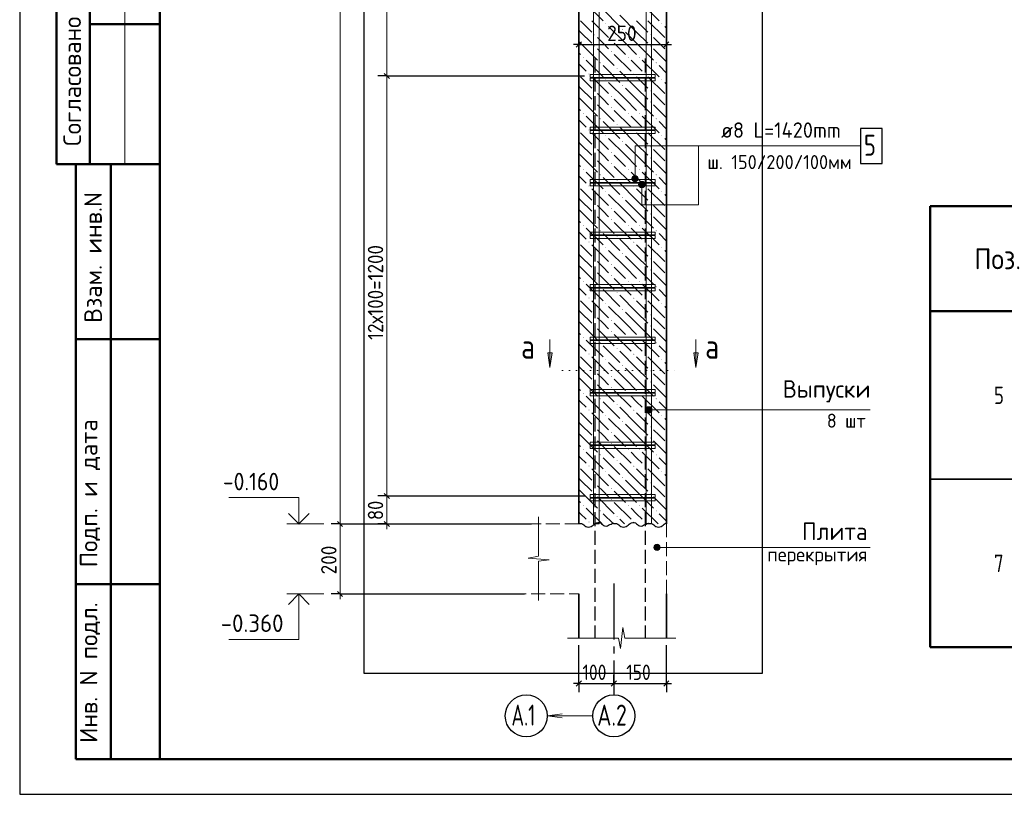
# Model space of a CAD drawing. Header units: millimetres. Extents: x 0 to 50400, y 0 to 35640.
# Tile 1 of 11: x 0 to 16872, y 0 to 13279. Entities that reach past the tile are written whole.
import ezdxf

# ---------------------------------------------------------------- set-up
doc = ezdxf.new("R2010")
doc.units = ezdxf.units.MM
for name, pattern in [('______2', [324, 240, -84]), ('______5', [1320, 960, -120, 120, -120]), ('______9', [120, 0, -120])]:
    doc.linetypes.add(name, pattern=pattern)
for name, color, linetype, lineweight in [('Standard', 7, 'Continuous', 25), ('ЖБ Перекрытие верхний уровень', 7, 'Continuous', 35), ('ЖБ Пилон', 7, 'Continuous', 35), ('ЖБ Стена верхний уровень', 7, 'Continuous', 35), ('Позиционная метка диаметр_ шаг', 7, 'Continuous', 13), ('Позиционная метка линия выноска', 7, 'Continuous', 13), ('Примечания', 7, 'Continuous', 13), ('Размерная линия_ общее', 7, 'Continuous', 13), ('Узлы символ', 7, 'Continuous', 25)]:
    doc.layers.add(name, color=color, linetype=linetype, lineweight=lineweight)
for name, color, linetype, true_color in [('Оси', 7, '______5', 0x656565), ('Стена фоновая арматура Х1', 7, '______2', 0xa0a0a0), ('Стена Хомут', 7, '______2', 0xa0a0a0)]:
    doc.layers.add(name, color=color, linetype=linetype, true_color=true_color)
doc.styles.add('ISOCPEUR', font='txt')

msp = doc.modelspace()

# ---------------------------------------------------------------- hatches: boundary and pattern name
at = {"layer": 'ЖБ Пилон', "linetype": 'Continuous', "lineweight": 18, "transparency": 33554687}
for points in [[(10036, 13211), (10044, 13219), (10051, 13211), (10044, 13203)], [(10996, 13211), (11004, 13219), (11011, 13211), (11004, 13203)], [(9844, 13019), (9852, 13027), (9859, 13019), (9852, 13011)], [(10324, 13115), (10332, 13123), (10339, 13115), (10332, 13107)], [(10804, 13019), (10812, 13027), (10819, 13019), (10812, 13011)], [(9844, 12827), (9852, 12835), (9859, 12827), (9852, 12819)], [(10132, 12923), (10140, 12931), (10147, 12923), (10140, 12915)], [(10804, 12827), (10812, 12835), (10819, 12827), (10812, 12819)], [(10132, 12731), (10140, 12739), (10147, 12731), (10140, 12723)], [(9652, 12635), (9660, 12643), (9667, 12635), (9660, 12627)], [(9940, 12539), (9948, 12547), (9955, 12539), (9948, 12531)], [(10420, 12635), (10428, 12643), (10435, 12635), (10428, 12627)], [(10612, 12635), (10620, 12643), (10627, 12635), (10620, 12627)], [(10900, 12539), (10908, 12547), (10915, 12539), (10908, 12531)], [(9748, 12347), (9756, 12355), (9763, 12347), (9756, 12339)], [(10228, 12443), (10236, 12451), (10243, 12443), (10236, 12435)], [(10516, 12347), (10524, 12355), (10531, 12347), (10524, 12339)], [(10708, 12347), (10716, 12355), (10723, 12347), (10716, 12339)], [(10036, 12251), (10044, 12259), (10051, 12251), (10044, 12243)], [(10324, 12155), (10332, 12163), (10339, 12155), (10332, 12147)], [(10996, 12251), (11004, 12259), (11011, 12251), (11004, 12243)], [(9844, 12059), (9852, 12067), (9859, 12059), (9852, 12051)], [(10804, 12059), (10812, 12067), (10819, 12059), (10812, 12051)], [(9844, 11867), (9852, 11875), (9859, 11867), (9852, 11859)], [(10132, 11963), (10140, 11971), (10147, 11963), (10140, 11955)], [(10804, 11867), (10812, 11875), (10819, 11867), (10812, 11859)], [(9652, 11675), (9660, 11683), (9667, 11675), (9660, 11667)], [(10132, 11771), (10140, 11779), (10147, 11771), (10140, 11763)], [(10420, 11675), (10428, 11683), (10435, 11675), (10428, 11667)], [(10612, 11675), (10620, 11683), (10627, 11675), (10620, 11667)], [(9940, 11579), (9948, 11587), (9955, 11579), (9948, 11571)], [(10228, 11483), (10236, 11491), (10243, 11483), (10236, 11475)], [(10900, 11579), (10908, 11587), (10915, 11579), (10908, 11571)], [(9748, 11387), (9756, 11395), (9763, 11387), (9756, 11379)], [(10516, 11387), (10524, 11395), (10531, 11387), (10524, 11379)], [(10708, 11387), (10716, 11395), (10723, 11387), (10716, 11379)], [(10036, 11291), (10044, 11299), (10051, 11291), (10044, 11283)], [(10324, 11195), (10332, 11203), (10339, 11195), (10332, 11187)], [(10996, 11291), (11004, 11299), (11011, 11291), (11004, 11283)], [(9844, 11099), (9852, 11107), (9859, 11099), (9852, 11091)], [(10132, 11003), (10140, 11011), (10147, 11003), (10140, 10995)], [(10804, 11099), (10812, 11107), (10819, 11099), (10812, 11091)], [(9844, 10907), (9852, 10915), (9859, 10907), (9852, 10899)], [(10132, 10811), (10140, 10819), (10147, 10811), (10140, 10803)], [(10804, 10907), (10812, 10915), (10819, 10907), (10812, 10899)], [(9652, 10715), (9660, 10723), (9667, 10715), (9660, 10707)], [(10420, 10715), (10428, 10723), (10435, 10715), (10428, 10707)], [(10612, 10715), (10620, 10723), (10627, 10715), (10620, 10707)], [(9940, 10619), (9948, 10627), (9955, 10619), (9948, 10611)], [(10228, 10523), (10236, 10531), (10243, 10523), (10236, 10515)], [(10900, 10619), (10908, 10627), (10915, 10619), (10908, 10611)], [(9748, 10427), (9756, 10435), (9763, 10427), (9756, 10419)], [(10036, 10331), (10044, 10339), (10051, 10331), (10044, 10323)], [(10516, 10427), (10524, 10435), (10531, 10427), (10524, 10419)], [(10708, 10427), (10716, 10435), (10723, 10427), (10716, 10419)], [(10996, 10331), (11004, 10339), (11011, 10331), (11004, 10323)], [(9844, 10139), (9852, 10147), (9859, 10139), (9852, 10131)], [(10324, 10235), (10332, 10243), (10339, 10235), (10332, 10227)], [(10804, 10139), (10812, 10147), (10819, 10139), (10812, 10131)], [(9844, 9947), (9852, 9955), (9859, 9947), (9852, 9939)], [(10132, 10043), (10140, 10051), (10147, 10043), (10140, 10035)], [(10804, 9947), (10812, 9955), (10819, 9947), (10812, 9939)], [(10132, 9851), (10140, 9859), (10147, 9851), (10140, 9843)], [(9652, 9755), (9660, 9763), (9667, 9755), (9660, 9747)], [(9940, 9659), (9948, 9667), (9955, 9659), (9948, 9651)], [(10420, 9755), (10428, 9763), (10435, 9755), (10428, 9747)], [(10612, 9755), (10620, 9763), (10627, 9755), (10620, 9747)], [(10900, 9659), (10908, 9667), (10915, 9659), (10908, 9651)], [(9748, 9467), (9756, 9475), (9763, 9467), (9756, 9459)], [(10228, 9563), (10236, 9571), (10243, 9563), (10236, 9555)], [(10516, 9467), (10524, 9475), (10531, 9467), (10524, 9459)], [(10708, 9467), (10716, 9475), (10723, 9467), (10716, 9459)], [(10036, 9371), (10044, 9379), (10051, 9371), (10044, 9363)], [(10324, 9275), (10332, 9283), (10339, 9275), (10332, 9267)], [(10996, 9371), (11004, 9379), (11011, 9371), (11004, 9363)], [(9844, 9179), (9852, 9187), (9859, 9179), (9852, 9171)], [(10804, 9179), (10812, 9187), (10819, 9179), (10812, 9171)], [(9844, 8987), (9852, 8995), (9859, 8987), (9852, 8979)], [(10132, 9083), (10140, 9091), (10147, 9083), (10140, 9075)], [(10804, 8987), (10812, 8995), (10819, 8987), (10812, 8979)], [(9652, 8795), (9660, 8803), (9667, 8795), (9660, 8787)], [(10132, 8891), (10140, 8899), (10147, 8891), (10140, 8883)], [(10420, 8795), (10428, 8803), (10435, 8795), (10428, 8787)], [(10612, 8795), (10620, 8803), (10627, 8795), (10620, 8787)], [(9940, 8699), (9948, 8707), (9955, 8699), (9948, 8691)], [(10228, 8603), (10236, 8611), (10243, 8603), (10236, 8595)], [(10900, 8699), (10908, 8707), (10915, 8699), (10908, 8691)], [(9748, 8507), (9756, 8515), (9763, 8507), (9756, 8499)], [(10516, 8507), (10524, 8515), (10531, 8507), (10524, 8499)], [(10708, 8507), (10716, 8515), (10723, 8507), (10716, 8499)], [(10036, 8411), (10044, 8419), (10051, 8411), (10044, 8403)], [(10324, 8315), (10332, 8323), (10339, 8315), (10332, 8307)], [(10996, 8411), (11004, 8419), (11011, 8411), (11004, 8403)], [(9844, 8219), (9852, 8227), (9859, 8219), (9852, 8211)], [(10132, 8123), (10140, 8131), (10147, 8123), (10140, 8115)], [(10804, 8219), (10812, 8227), (10819, 8219), (10812, 8211)], [(9844, 8027), (9852, 8035), (9859, 8027), (9852, 8019)], [(10132, 7931), (10140, 7939), (10147, 7931), (10140, 7923)], [(10804, 8027), (10812, 8035), (10819, 8027), (10812, 8019)], [(9652, 7835), (9660, 7843), (9667, 7835), (9660, 7827)], [(10420, 7835), (10428, 7843), (10435, 7835), (10428, 7827)], [(10612, 7835), (10620, 7843), (10627, 7835), (10620, 7827)], [(9940, 7739), (9948, 7747), (9955, 7739), (9948, 7731)], [(10228, 7643), (10236, 7651), (10243, 7643), (10236, 7635)], [(10900, 7739), (10908, 7747), (10915, 7739), (10908, 7731)], [(9748, 7547), (9756, 7555), (9763, 7547), (9756, 7539)], [(10036, 7451), (10044, 7459), (10051, 7451), (10044, 7443)], [(10516, 7547), (10524, 7555), (10531, 7547), (10524, 7539)], [(10708, 7547), (10716, 7555), (10723, 7547), (10716, 7539)], [(10996, 7451), (11004, 7459), (11011, 7451), (11004, 7443)], [(9844, 7259), (9852, 7267), (9859, 7259), (9852, 7251)], [(10324, 7355), (10332, 7363), (10339, 7355), (10332, 7347)], [(10804, 7259), (10812, 7267), (10819, 7259), (10812, 7251)], [(10132, 7163), (10140, 7171), (10147, 7163), (10140, 7155)], [(9844, 7067), (9852, 7075), (9859, 7067), (9852, 7059)], [(10132, 6971), (10140, 6979), (10147, 6971), (10140, 6963)], [(10804, 7067), (10812, 7075), (10819, 7067), (10812, 7059)], [(9652, 6875), (9660, 6883), (9667, 6875), (9660, 6867)], [(9940, 6779), (9948, 6787), (9955, 6779), (9948, 6771)], [(10420, 6875), (10428, 6883), (10435, 6875), (10428, 6867)], [(10612, 6875), (10620, 6883), (10627, 6875), (10620, 6867)], [(10900, 6779), (10908, 6787), (10915, 6779), (10908, 6771)], [(9748, 6587), (9756, 6595), (9763, 6587), (9756, 6579)], [(10228, 6683), (10236, 6691), (10243, 6683), (10236, 6675)], [(10516, 6587), (10524, 6595), (10531, 6587), (10524, 6579)], [(10708, 6587), (10716, 6595), (10723, 6587), (10716, 6579)], [(10036, 6491), (10044, 6499), (10051, 6491), (10044, 6483)], [(10996, 6491), (11004, 6499), (11011, 6491), (11004, 6483)], [(9844, 6299), (9852, 6307), (9859, 6299), (9852, 6291)], [(10324, 6395), (10332, 6403), (10339, 6395), (10332, 6387)], [(10804, 6299), (10812, 6307), (10819, 6299), (10812, 6291)], [(9844, 6107), (9852, 6115), (9859, 6107), (9852, 6099)], [(10132, 6203), (10140, 6211), (10147, 6203), (10140, 6195)], [(10804, 6107), (10812, 6115), (10819, 6107), (10812, 6099)], [(9652, 5915), (9660, 5923), (9667, 5915), (9660, 5907)], [(10132, 6011), (10140, 6019), (10147, 6011), (10140, 6003)], [(10420, 5915), (10428, 5923), (10435, 5915), (10428, 5907)], [(10612, 5915), (10620, 5923), (10627, 5915), (10620, 5907)], [(9940, 5819), (9948, 5827), (9955, 5819), (9948, 5811)], [(10900, 5819), (10908, 5827), (10915, 5819), (10908, 5811)], [(9748, 5627), (9756, 5635), (9763, 5627), (9756, 5619)], [(10228, 5723), (10236, 5731), (10243, 5723), (10236, 5715)], [(10516, 5627), (10524, 5635), (10531, 5627), (10524, 5619)], [(10708, 5627), (10716, 5635), (10723, 5627), (10716, 5619)], [(10036, 5531), (10044, 5539), (10051, 5531), (10044, 5523)], [(10324, 5435), (10332, 5443), (10339, 5435), (10332, 5427)], [(10996, 5531), (11004, 5539), (11011, 5531), (11004, 5523)], [(9844, 5339), (9852, 5347), (9859, 5339), (9852, 5331)], [(10132, 5243), (10140, 5251), (10147, 5243), (10140, 5235)], [(10804, 5339), (10812, 5347), (10819, 5339), (10812, 5331)], [(9844, 5147), (9852, 5155), (9859, 5147), (9852, 5139)], [(10804, 5147), (10812, 5155), (10819, 5147), (10812, 5139)], [(9652, 4955), (9660, 4963), (9667, 4955), (9660, 4947)], [(10132, 5051), (10140, 5059), (10147, 5051), (10140, 5043)], [(10420, 4955), (10428, 4963), (10435, 4955), (10428, 4947)], [(10612, 4955), (10620, 4963), (10627, 4955), (10620, 4947)], [(9940, 4859), (9948, 4867), (9955, 4859), (9948, 4851)], [(10228, 4763), (10236, 4771), (10243, 4763), (10236, 4755)], [(10900, 4859), (10908, 4867), (10915, 4859), (10908, 4851)], [(9748, 4667), (9756, 4675), (9763, 4667), (9756, 4659)], [(10516, 4667), (10524, 4675), (10531, 4667), (10524, 4659)], [(10708, 4667), (10716, 4675), (10723, 4667), (10716, 4659)]]:
    msp.add_hatch(color=7, dxfattribs=at).paths.add_polyline_path(points, flags=16)
at = {"layer": 'Позиционная метка линия выноска', "linetype": 'Continuous', "lineweight": 13, "transparency": 33554687}
for points in [[(10592, 10582), (10499, 10582), (10491, 10555)], [(10592, 10582), (10491, 10555), (10599, 10555)], [(10599, 10555), (10491, 10555), (10499, 10528)], [(10572, 10602), (10518, 10602), (10499, 10582)], [(10572, 10602), (10499, 10582), (10592, 10582)], [(10599, 10555), (10499, 10528), (10592, 10528)], [(10592, 10528), (10499, 10528), (10518, 10509)], [(10518, 10602), (10572, 10602), (10545, 10609)], [(10592, 10528), (10518, 10509), (10572, 10509)], [(10572, 10509), (10518, 10509), (10545, 10501)], [(10606, 10454), (10714, 10454), (10706, 10481)], [(10606, 10454), (10706, 10481), (10613, 10481)], [(10613, 10481), (10706, 10481), (10687, 10500)], [(10613, 10481), (10687, 10500), (10633, 10500)], [(10633, 10500), (10687, 10500), (10660, 10508)], [(10613, 10427), (10714, 10454), (10606, 10454)], [(10613, 10427), (10706, 10427), (10714, 10454)], [(10633, 10407), (10706, 10427), (10613, 10427)], [(10633, 10407), (10687, 10407), (10706, 10427)], [(10687, 10407), (10633, 10407), (10660, 10400)], [(10735, 6564), (10735, 6618), (10727, 6591)], [(10735, 6618), (10754, 6545), (10754, 6638)], [(10735, 6618), (10735, 6564), (10754, 6545)], [(10754, 6638), (10781, 6537), (10781, 6645)], [(10754, 6638), (10754, 6545), (10781, 6537)], [(10781, 6645), (10781, 6537), (10808, 6545)], [(10781, 6645), (10808, 6545), (10808, 6638)], [(10808, 6638), (10808, 6545), (10828, 6564)], [(10808, 6638), (10828, 6564), (10828, 6618)], [(10828, 6618), (10828, 6564), (10835, 6591)], [(10875, 4206), (10875, 4260), (10868, 4233)], [(10875, 4260), (10894, 4186), (10894, 4279)], [(10875, 4260), (10875, 4206), (10894, 4186)], [(10894, 4279), (10921, 4179), (10921, 4287)], [(10894, 4279), (10894, 4186), (10921, 4179)], [(10921, 4287), (10921, 4179), (10948, 4186)], [(10921, 4287), (10948, 4186), (10948, 4279)], [(10948, 4279), (10948, 4186), (10968, 4206)], [(10948, 4279), (10968, 4206), (10968, 4260)], [(10968, 4260), (10968, 4206), (10975, 4233)]]:
    msp.add_hatch(color=7, dxfattribs=at).paths.add_polyline_path(points)
at = {"layer": 'Узлы символ', "linetype": 'Continuous', "lineweight": 13, "transparency": 33554687}
for points in [[(9123, 7566), (9087, 7314), (9051, 7566)], [(11624, 7566), (11588, 7314), (11552, 7566)]]:
    msp.add_hatch(color=7, dxfattribs=at).paths.add_polyline_path(points, flags=16)

# ---------------------------------------------------------------- linework, layer by layer
at = {"layer": 'Standard', "color": 7, "linetype": 'Continuous', "lineweight": 25, "transparency": 33554687}
for p, q in [((2400, 35040), (2400, 1270)), ((9536, 12809), (9626, 12899)), ((11036, 12809), (11126, 12899)), ((9536, 1855), (9626, 1945)), ((10136, 1855), (10226, 1945)), ((11036, 1855), (11126, 1945))]:
    msp.add_line(p, q, dxfattribs=at)
at = {"layer": 'Standard', "color": 7, "linetype": 'Continuous', "lineweight": 50, "transparency": 33554687}
for p, q in [((632, 18600), (632, 10800)), ((632, 18600), (632, 10800)), ((1200, 18600), (1200, 10800)), ((2400, 13200), (1200, 13200)), ((0, 10800), (7, 10800)), ((632, 10800), (2400, 10800)), ((960, 600), (960, 10800)), ((960, 600), (960, 10800)), ((1560, 600), (1560, 10800)), ((15600, 10080), (26400, 10080)), ((15600, 2520), (15600, 10080)), ((26400, 8280), (15600, 8280)), ((960, 7800), (2400, 7800)), ((960, 3600), (2400, 3600)), ((15600, 2520), (26400, 2520)), ((2400, 600), (960, 600))]:
    msp.add_line(p, q, dxfattribs=at)
at = {"layer": 'Standard', "color": 7, "linetype": 'Continuous', "lineweight": 13, "transparency": 33554687}
for p, q in [((1800, 18600), (1800, 10800)), ((5212, 4634), (4576, 4634)), ((5212, 3434), (4576, 3434))]:
    msp.add_line(p, q, dxfattribs=at)
at = {"layer": 'Standard', "color": 7, "linetype": 'Continuous', "lineweight": -3, "transparency": 33554687}
for p, q in [((9581, 12854), (9581, 13004)), ((11081, 12854), (11081, 13004)), ((9581, 12854), (9491, 12854)), ((9581, 12854), (9581, 12704)), ((9581, 12854), (11081, 12854)), ((11081, 12854), (11081, 12704)), ((11081, 12854), (11171, 12854)), ((26400, 5400), (15600, 5400)), ((15600, 5400), (26400, 5400)), ((9581, 1900), (9581, 2558)), ((11081, 1900), (11081, 2558)), ((9581, 1900), (9581, 2050)), ((10181, 1900), (10181, 2050)), ((11081, 1900), (11081, 2050)), ((9581, 1900), (9491, 1900)), ((9581, 1900), (9581, 1750)), ((9581, 1900), (10181, 1900)), ((10181, 1900), (10181, 1750)), ((10181, 1900), (10181, 1900)), ((10181, 1900), (11081, 1900)), ((11081, 1900), (11081, 1750)), ((11081, 1900), (11171, 1900))]:
    msp.add_line(p, q, dxfattribs=at)
at = {"layer": 'Standard', "color": 7, "linetype": 'Continuous', "lineweight": 25, "transparency": 33554687}
msp.add_lwpolyline([(0, 0), (50400, 0), (50400, 35640), (0, 35640), (0, 0)], close=True, dxfattribs=at)
at = {"layer": 'Standard', "color": 7, "linetype": 'Continuous', "lineweight": 13, "transparency": 33554687}
for points in [[(50400, 35640), (0, 35640), (0, 0), (50400, 0), (50400, 35640)], [(50400, 35640), (0, 35640), (0, 0), (50400, 0), (50400, 35640)], [(4785, 4634), (4785, 5090), (3585, 5090)], [(4785, 3434), (4785, 2654), (3585, 2654)]]:
    msp.add_lwpolyline(points, dxfattribs=at)
at = {"layer": 'Standard', "color": 7, "linetype": 'Continuous', "lineweight": 50, "transparency": 33554687}
msp.add_lwpolyline([(2400, 35040), (49800, 35040), (49800, 600), (2400, 600), (2400, 35040)], close=True, dxfattribs=at)
at = {"layer": 'Standard', "color": 254, "linetype": 'Continuous', "lineweight": -3, "true_color": 0xc4c4ff, "transparency": 33554687}
msp.add_lwpolyline([(5897, 2078), (12731, 2078), (12731, 32873), (5897, 32873), (5897, 2078)], dxfattribs=at)
at = {"layer": 'Standard', "color": 7, "linetype": 'Continuous', "lineweight": 35, "transparency": 33554687}
for points in [[(4963, 4812), (4785, 4634), (4607, 4812)], [(4963, 3255), (4785, 3434), (4607, 3255)]]:
    msp.add_lwpolyline(points, dxfattribs=at)
at = {"layer": 'ЖБ Перекрытие верхний уровень', "color": 7, "linetype": '______2', "lineweight": 18, "transparency": 33554687}
for p, q in [((9581, 4634), (6497, 4634)), ((11081, 3434), (11081, 4634)), ((6497, 3434), (9581, 3434))]:
    msp.add_line(p, q, dxfattribs=at)
at = {"layer": 'ЖБ Пилон', "color": 7, "linetype": 'Continuous', "lineweight": 35, "transparency": 33554687}
for p, q in [((9581, 28994), (9581, 4634)), ((11081, 4634), (11081, 28994))]:
    msp.add_line(p, q, dxfattribs=at)
at = {"layer": 'ЖБ Пилон', "color": 9, "linetype": 'Continuous', "lineweight": 18, "true_color": 0xc7c7c7, "transparency": 33554687}
for p, q in [((9708, 13547), (9996, 13259)), ((10668, 13547), (10956, 13259)), ((9996, 13451), (10284, 13163)), ((10572, 13067), (10284, 13355)), ((9612, 13259), (9804, 13067)), ((9804, 13259), (10092, 12971)), ((10380, 12875), (10092, 13163)), ((10572, 13259), (10764, 13067)), ((10764, 13259), (11052, 12971)), ((11081, 13133), (11052, 13163)), ((9612, 13067), (9581, 13097)), ((9612, 13067), (9804, 12875)), ((10380, 13067), (10572, 12875)), ((10572, 13067), (10764, 12875)), ((9581, 12905), (9612, 12875)), ((9612, 12875), (9900, 12587)), ((9996, 12875), (9900, 12971)), ((10092, 12779), (9996, 12875)), ((10188, 12875), (10380, 12683)), ((10380, 12875), (10572, 12683)), ((10572, 12875), (10860, 12587)), ((10956, 12875), (10860, 12971)), ((11052, 12779), (10956, 12875)), ((9581, 12713), (9612, 12683)), ((9900, 12779), (10188, 12491)), ((10188, 12683), (10476, 12395)), ((10860, 12779), (11081, 12557)), ((9612, 12491), (9581, 12521)), ((9708, 12395), (9612, 12491)), ((9708, 12587), (9996, 12299)), ((9996, 12491), (10284, 12203)), ((10572, 12491), (10476, 12587)), ((10668, 12395), (10572, 12491)), ((10668, 12587), (10956, 12299)), ((10956, 12491), (11081, 12365)), ((10572, 12107), (10284, 12395)), ((9612, 12299), (9804, 12107)), ((9804, 12299), (10092, 12011)), ((10380, 11915), (10092, 12203)), ((10572, 12299), (10764, 12107)), ((10764, 12299), (11052, 12011)), ((11081, 12173), (11052, 12203)), ((9612, 12107), (9581, 12137)), ((9612, 12107), (9804, 11915)), ((9996, 11915), (9900, 12011)), ((10380, 12107), (10572, 11915)), ((10572, 12107), (10764, 11915)), ((10956, 11915), (10860, 12011)), ((9581, 11945), (9612, 11915)), ((9612, 11915), (9900, 11627)), ((9900, 11819), (10188, 11531)), ((10092, 11819), (9996, 11915)), ((10188, 11915), (10380, 11723)), ((10380, 11915), (10572, 11723)), ((10572, 11915), (10860, 11627)), ((10860, 11819), (11081, 11597)), ((11052, 11819), (10956, 11915)), ((9581, 11753), (9612, 11723)), ((10188, 11723), (10476, 11435)), ((9612, 11531), (9581, 11561)), ((9708, 11435), (9612, 11531)), ((9708, 11627), (9996, 11339)), ((9996, 11531), (10284, 11243)), ((10572, 11531), (10476, 11627)), ((10668, 11435), (10572, 11531)), ((10668, 11627), (10956, 11339)), ((10956, 11531), (11081, 11405)), ((9612, 11339), (9804, 11147)), ((9804, 11339), (10092, 11051)), ((10572, 11147), (10284, 11435)), ((10572, 11339), (10764, 11147)), ((10764, 11339), (11052, 11051)), ((9612, 11147), (9581, 11177)), ((9612, 11147), (9804, 10955)), ((10380, 10955), (10092, 11243)), ((10380, 11147), (10572, 10955)), ((10572, 11147), (10764, 10955)), ((11081, 11213), (11052, 11243)), ((9581, 10985), (9612, 10955)), ((9996, 10955), (9900, 11051)), ((10956, 10955), (10860, 11051)), ((9612, 10955), (9900, 10667)), ((9900, 10859), (10188, 10571)), ((10092, 10859), (9996, 10955)), ((10188, 10955), (10380, 10763)), ((10380, 10955), (10572, 10763)), ((10572, 10955), (10860, 10667)), ((10860, 10859), (11081, 10637)), ((11052, 10859), (10956, 10955)), ((9581, 10793), (9612, 10763)), ((9708, 10667), (9996, 10379)), ((10188, 10763), (10476, 10475)), ((10572, 10571), (10476, 10667)), ((10668, 10667), (10956, 10379)), ((9612, 10571), (9581, 10601)), ((9708, 10475), (9612, 10571)), ((9996, 10571), (10284, 10283)), ((10572, 10187), (10284, 10475)), ((10668, 10475), (10572, 10571)), ((10956, 10571), (11081, 10445)), ((9612, 10379), (9804, 10187)), ((9804, 10379), (10092, 10091)), ((10572, 10379), (10764, 10187)), ((10764, 10379), (11052, 10091)), ((9612, 10187), (9581, 10217)), ((9612, 10187), (9804, 9995)), ((10380, 9995), (10092, 10283)), ((10380, 10187), (10572, 9995)), ((10572, 10187), (10764, 9995)), ((11081, 10253), (11052, 10283)), ((9581, 10025), (9612, 9995)), ((9612, 9995), (9900, 9707)), ((9996, 9995), (9900, 10091)), ((10092, 9899), (9996, 9995)), ((10188, 9995), (10380, 9803)), ((10380, 9995), (10572, 9803)), ((10572, 9995), (10860, 9707)), ((10956, 9995), (10860, 10091)), ((11052, 9899), (10956, 9995)), ((9581, 9833), (9612, 9803)), ((9900, 9899), (10188, 9611)), ((10188, 9803), (10476, 9515)), ((10860, 9899), (11081, 9677)), ((9612, 9611), (9581, 9641)), ((9708, 9707), (9996, 9419)), ((10572, 9611), (10476, 9707)), ((10668, 9707), (10956, 9419)), ((9708, 9515), (9612, 9611)), ((9996, 9611), (10284, 9323)), ((10572, 9227), (10284, 9515)), ((10668, 9515), (10572, 9611)), ((10956, 9611), (11081, 9485)), ((9612, 9419), (9804, 9227)), ((9804, 9419), (10092, 9131)), ((10380, 9035), (10092, 9323)), ((10572, 9419), (10764, 9227)), ((10764, 9419), (11052, 9131)), ((11081, 9293), (11052, 9323)), ((9612, 9227), (9581, 9257)), ((9612, 9227), (9804, 9035)), ((9996, 9035), (9900, 9131)), ((10380, 9227), (10572, 9035)), ((10572, 9227), (10764, 9035)), ((10956, 9035), (10860, 9131)), ((9581, 9065), (9612, 9035)), ((9612, 9035), (9900, 8747)), ((10092, 8939), (9996, 9035)), ((10188, 9035), (10380, 8843)), ((10380, 9035), (10572, 8843)), ((10572, 9035), (10860, 8747)), ((11052, 8939), (10956, 9035)), ((9581, 8873), (9612, 8843)), ((9900, 8939), (10188, 8651)), ((10188, 8843), (10476, 8555)), ((10860, 8939), (11081, 8717)), ((9612, 8651), (9581, 8681)), ((9708, 8555), (9612, 8651)), ((9708, 8747), (9996, 8459)), ((9996, 8651), (10284, 8363)), ((10572, 8651), (10476, 8747)), ((10668, 8555), (10572, 8651)), ((10668, 8747), (10956, 8459)), ((10956, 8651), (11081, 8525)), ((9612, 8459), (9804, 8267)), ((9804, 8459), (10092, 8171)), ((10572, 8267), (10284, 8555)), ((10572, 8459), (10764, 8267)), ((10764, 8459), (11052, 8171)), ((9612, 8267), (9581, 8297)), ((10380, 8075), (10092, 8363)), ((11081, 8333), (11052, 8363)), ((9581, 8105), (9612, 8075)), ((9612, 8267), (9804, 8075)), ((9996, 8075), (9900, 8171)), ((10380, 8267), (10572, 8075)), ((10572, 8267), (10764, 8075)), ((10956, 8075), (10860, 8171)), ((9612, 8075), (9900, 7787)), ((9900, 7979), (10188, 7691)), ((10092, 7979), (9996, 8075)), ((10188, 8075), (10380, 7883)), ((10380, 8075), (10572, 7883)), ((10572, 8075), (10860, 7787)), ((10860, 7979), (11081, 7757)), ((11052, 7979), (10956, 8075)), ((9581, 7913), (9612, 7883)), ((9708, 7787), (9996, 7499)), ((10188, 7883), (10476, 7595)), ((10572, 7691), (10476, 7787)), ((10668, 7787), (10956, 7499)), ((9612, 7691), (9581, 7721)), ((9708, 7595), (9612, 7691)), ((9996, 7691), (10284, 7403)), ((10572, 7307), (10284, 7595)), ((10668, 7595), (10572, 7691)), ((10956, 7691), (11081, 7565)), ((9612, 7499), (9804, 7307)), ((9804, 7499), (10092, 7211)), ((10572, 7499), (10764, 7307)), ((10764, 7499), (11052, 7211)), ((9612, 7307), (9581, 7337)), ((9612, 7307), (9804, 7115)), ((10380, 7115), (10092, 7403)), ((10380, 7307), (10572, 7115)), ((10572, 7307), (10764, 7115)), ((11081, 7373), (11052, 7403)), ((9581, 7145), (9612, 7115)), ((9612, 7115), (9900, 6827)), ((9996, 7115), (9900, 7211)), ((10092, 7019), (9996, 7115)), ((10188, 7115), (10380, 6923)), ((10380, 7115), (10572, 6923)), ((10572, 7115), (10860, 6827)), ((10956, 7115), (10860, 7211)), ((11052, 7019), (10956, 7115)), ((9581, 6953), (9612, 6923)), ((9900, 7019), (10188, 6731)), ((10188, 6923), (10476, 6635)), ((10860, 7019), (11081, 6797)), ((9612, 6731), (9581, 6761)), ((9708, 6827), (9996, 6539)), ((10572, 6731), (10476, 6827)), ((10668, 6827), (10956, 6539)), ((9708, 6635), (9612, 6731)), ((9996, 6731), (10284, 6443)), ((10572, 6347), (10284, 6635)), ((10668, 6635), (10572, 6731)), ((10956, 6731), (11081, 6605)), ((9612, 6539), (9804, 6347)), ((9804, 6539), (10092, 6251)), ((10380, 6155), (10092, 6443)), ((10572, 6539), (10764, 6347)), ((10764, 6539), (11052, 6251)), ((11081, 6413), (11052, 6443)), ((9612, 6347), (9581, 6377)), ((9612, 6347), (9804, 6155)), ((9996, 6155), (9900, 6251)), ((10380, 6347), (10572, 6155)), ((10572, 6347), (10764, 6155)), ((10956, 6155), (10860, 6251)), ((9581, 6185), (9612, 6155)), ((9612, 6155), (9900, 5867)), ((10092, 6059), (9996, 6155)), ((10188, 6155), (10380, 5963)), ((10380, 6155), (10572, 5963)), ((10572, 6155), (10860, 5867)), ((11052, 6059), (10956, 6155)), ((9581, 5993), (9612, 5963)), ((9900, 6059), (10188, 5771)), ((10188, 5963), (10476, 5675)), ((10860, 6059), (11081, 5837)), ((9612, 5771), (9581, 5801)), ((9708, 5675), (9612, 5771)), ((9708, 5867), (9996, 5579)), ((9996, 5771), (10284, 5483)), ((10572, 5771), (10476, 5867)), ((10668, 5675), (10572, 5771)), ((10668, 5867), (10956, 5579)), ((10956, 5771), (11081, 5645)), ((9612, 5579), (9804, 5387)), ((9804, 5579), (10092, 5291)), ((10572, 5387), (10284, 5675)), ((10572, 5579), (10764, 5387)), ((10764, 5579), (11052, 5291)), ((9612, 5387), (9581, 5417)), ((10380, 5195), (10092, 5483)), ((11081, 5453), (11052, 5483)), ((9612, 5387), (9804, 5195)), ((9996, 5195), (9900, 5291)), ((10380, 5387), (10572, 5195)), ((10572, 5387), (10764, 5195)), ((10956, 5195), (10860, 5291)), ((9581, 5225), (9612, 5195)), ((9612, 5195), (9900, 4907)), ((9900, 5099), (10188, 4811)), ((10092, 5099), (9996, 5195)), ((10188, 5195), (10380, 5003)), ((10380, 5195), (10572, 5003)), ((10572, 5195), (10860, 4907)), ((10860, 5099), (11081, 4877)), ((11052, 5099), (10956, 5195)), ((9581, 5033), (9612, 5003)), ((9708, 4907), (9981, 4634)), ((10188, 5003), (10476, 4715)), ((10572, 4811), (10476, 4907)), ((10668, 4907), (10941, 4634)), ((9612, 4811), (9581, 4841)), ((9708, 4715), (9612, 4811)), ((9996, 4811), (10173, 4634)), ((10668, 4715), (10572, 4811)), ((10956, 4811), (11081, 4685)), ((10365, 4634), (10284, 4715))]:
    msp.add_line(p, q, dxfattribs=at)
at = {"layer": 'ЖБ Стена верхний уровень', "color": 7, "linetype": 'Continuous', "lineweight": 35, "transparency": 33554687}
for p, q in [((9581, 3434), (9581, 2678)), ((11081, 2678), (11081, 3434))]:
    msp.add_line(p, q, dxfattribs=at)
at = {"layer": 'Оси', "color": 8, "linetype": '______5', "lineweight": -3, "transparency": 33554687}
msp.add_line((10181, 3614), (10181, 1705), dxfattribs=at)
at = {"layer": 'Оси', "color": 7, "linetype": 'Continuous', "lineweight": -3, "transparency": 33554687}
for centre in [(8681, 1345), (10181, 1345)]:
    msp.add_circle(centre, 360, dxfattribs=at)
at = {"layer": 'Позиционная метка линия выноска', "color": 253, "linetype": '______2', "lineweight": 25, "true_color": 0xa0a0a0, "transparency": 33554687}
for p, q in [((9853, 12614), (9853, 2678)), ((10716, 12614), (10716, 2678))]:
    msp.add_line(p, q, dxfattribs=at)
at = {"layer": 'Позиционная метка линия выноска', "color": 7, "linetype": 'Continuous', "lineweight": 13, "transparency": 33554687}
for p, q in [((10491, 10555), (10491, 10555)), ((10545, 10609), (10545, 10609)), ((10545, 10501), (10545, 10501)), ((10599, 10555), (10599, 10555)), ((10660, 10508), (10660, 10508)), ((10606, 10454), (10606, 10454)), ((10660, 10400), (10660, 10400)), ((10714, 10454), (10714, 10454)), ((10727, 6591), (10727, 6591)), ((10781, 6645), (10781, 6645)), ((10835, 6591), (10835, 6591)), ((10781, 6537), (10781, 6537)), ((10868, 4233), (10868, 4233)), ((10921, 4287), (10921, 4287)), ((10975, 4233), (10975, 4233)), ((10921, 4179), (10921, 4179)), ((9293, 1381), (9041, 1345)), ((9821, 1345), (9041, 1345)), ((9041, 1345), (9311, 1345)), ((9041, 1345), (9041, 1345)), ((9041, 1345), (9041, 1345)), ((9041, 1345), (9041, 1345)), ((9041, 1345), (9293, 1309))]:
    msp.add_line(p, q, dxfattribs=at)
for points in [[(14407, 11114), (10545, 11114), (10545, 10555)], [(11633, 11114), (11633, 10902), (11633, 10105), (10660, 10105), (10660, 10454)], [(10781, 6591), (11580, 6591), (14575, 6591)], [(10921, 4233), (11299, 4233), (14575, 4233)]]:
    msp.add_lwpolyline(points, dxfattribs=at)
for centre in [(10545, 10555), (10660, 10454), (10781, 6591), (10921, 4233)]:
    msp.add_circle(centre, 54, dxfattribs=at)
at = {"layer": 'Примечания', "color": 7, "linetype": 'Continuous', "lineweight": 13, "transparency": 33554687}
for p, q in [((8891, 4754), (8891, 4080)), ((8891, 4080), (8711, 4051)), ((8711, 4051), (9071, 4022)), ((9071, 4022), (8891, 3994)), ((8891, 3994), (8891, 3320)), ((8891, 3320), (8891, 3320)), ((10297, 2498), (10334, 2858)), ((10334, 2858), (10371, 2678)), ((9385, 2678), (10259, 2678)), ((10259, 2678), (10297, 2498)), ((10371, 2678), (11245, 2678)), ((11245, 2678), (11245, 2678))]:
    msp.add_line(p, q, dxfattribs=at)
at = {"layer": 'Примечания', "color": 7, "linetype": 'Continuous', "lineweight": 25, "transparency": 33554687}
for points in [[(9581, 4644), (9604, 4644), (9628, 4641), (9649, 4633), (9667, 4620), (9682, 4604), (9699, 4591), (9721, 4583), (9745, 4579), (9768, 4584), (9790, 4592), (9811, 4602), (9829, 4615), (9845, 4629), (9862, 4642), (9883, 4653), (9905, 4659), (9929, 4658), (9953, 4652), (9970, 4639), (9986, 4624), (10003, 4610), (10023, 4600), (10047, 4598), (10070, 4603), (10091, 4612), (10112, 4623), (10133, 4633), (10153, 4642), (10177, 4647), (10181, 4647)], [(10181, 4644), (10204, 4644), (10228, 4641), (10249, 4633), (10267, 4620), (10282, 4604), (10299, 4591), (10321, 4583), (10345, 4579), (10368, 4584), (10390, 4592), (10411, 4602), (10429, 4615), (10445, 4629), (10462, 4642), (10483, 4653), (10505, 4659), (10529, 4658), (10553, 4652), (10570, 4639), (10586, 4624), (10603, 4610), (10623, 4600), (10647, 4598), (10670, 4603), (10691, 4612), (10712, 4623), (10733, 4633), (10753, 4642), (10777, 4647), (10781, 4647)], [(10781, 4644), (10804, 4644), (10828, 4641), (10849, 4633), (10867, 4620), (10882, 4604), (10899, 4591), (10921, 4583), (10945, 4579), (10968, 4584), (10990, 4592), (11011, 4602), (11029, 4615), (11045, 4629), (11062, 4642), (11081, 4652)]]:
    msp.add_lwpolyline(points, dxfattribs=at)
at = {"layer": 'Размерная линия_ общее', "color": 7, "linetype": 'Continuous', "lineweight": 13, "transparency": 33554687}
for p, q in [((5489, 28994), (5489, 4634)), ((6289, 12314), (6289, 25514)), ((6289, 5114), (6289, 12314)), ((6289, 4634), (6289, 5114)), ((5489, 4634), (5489, 3434)), ((6289, 4634), (6289, 4544)), ((5489, 3434), (5489, 3344))]:
    msp.add_line(p, q, dxfattribs=at)
at = {"layer": 'Размерная линия_ общее', "color": 7, "linetype": 'Continuous', "lineweight": 25, "transparency": 33554687}
for p, q in [((6334, 12269), (6244, 12359)), ((6334, 5069), (6244, 5159)), ((5444, 4679), (5534, 4589)), ((6334, 4589), (6244, 4679)), ((5444, 3479), (5534, 3389))]:
    msp.add_line(p, q, dxfattribs=at)
at = {"layer": 'Размерная линия_ общее', "color": 7, "linetype": 'Continuous', "lineweight": -3, "transparency": 33554687}
for p, q in [((6289, 12314), (6139, 12314)), ((6289, 12314), (6439, 12314)), ((6289, 12314), (9681, 12314)), ((6289, 5114), (6139, 5114)), ((6289, 5114), (6439, 5114)), ((5489, 4634), (5339, 4634)), ((5489, 4634), (5639, 4634)), ((5489, 4634), (8771, 4634)), ((6289, 4634), (6139, 4634)), ((6289, 4634), (6439, 4634)), ((6289, 4634), (6289, 4634)), ((5489, 3434), (5339, 3434)), ((5489, 3434), (5639, 3434)), ((5489, 3434), (8651, 3434))]:
    msp.add_line(p, q, dxfattribs=at)
msp.add_lwpolyline([(6289, 5114), (6911, 5114), (6911, 5114), (9685, 5114)], dxfattribs=at)
at = {"layer": 'Стена фоновая арматура Х1', "color": 7, "linetype": 'Continuous', "lineweight": 18, "transparency": 33554687}
for points in [[(9833, 4634), (9833, 29714), (9929, 29714), (9929, 4634), (9833, 4634)], [(9833, 4634), (9833, 29714), (9929, 29714), (9929, 4634), (9833, 4634)], [(9833, 4634), (9833, 29714), (9929, 29714), (9929, 4634), (9833, 4634)], [(9833, 4634), (9833, 29714), (9929, 29714), (9929, 4634), (9833, 4634)], [(10733, 4634), (10733, 29714), (10829, 29714), (10829, 4634), (10733, 4634)], [(10733, 4634), (10733, 29714), (10829, 29714), (10829, 4634), (10733, 4634)], [(10733, 4634), (10733, 29714), (10829, 29714), (10829, 4634), (10733, 4634)], [(10733, 4634), (10733, 29714), (10829, 29714), (10829, 4634), (10733, 4634)]]:
    msp.add_lwpolyline(points, dxfattribs=at)
at = {"layer": 'Стена Хомут', "color": 7, "linetype": 'Continuous', "lineweight": 13, "transparency": 33554687}
for points in [[(9773, 12338), (10889, 12338), (10889, 12290), (9773, 12290), (9773, 12338)], [(9773, 12278), (10889, 12278), (10889, 12230), (9773, 12230), (9773, 12278)], [(9773, 11438), (10889, 11438), (10889, 11390), (9773, 11390), (9773, 11438)], [(9773, 11378), (10889, 11378), (10889, 11330), (9773, 11330), (9773, 11378)], [(9773, 10538), (10889, 10538), (10889, 10490), (9773, 10490), (9773, 10538)], [(9773, 10478), (10889, 10478), (10889, 10430), (9773, 10430), (9773, 10478)], [(9773, 9638), (10889, 9638), (10889, 9590), (9773, 9590), (9773, 9638)], [(9773, 9578), (10889, 9578), (10889, 9530), (9773, 9530), (9773, 9578)], [(9773, 8738), (10889, 8738), (10889, 8690), (9773, 8690), (9773, 8738)], [(9773, 8678), (10889, 8678), (10889, 8630), (9773, 8630), (9773, 8678)], [(9773, 7838), (10889, 7838), (10889, 7790), (9773, 7790), (9773, 7838)], [(9773, 7778), (10889, 7778), (10889, 7730), (9773, 7730), (9773, 7778)], [(9773, 6938), (10889, 6938), (10889, 6890), (9773, 6890), (9773, 6938)], [(9773, 6878), (10889, 6878), (10889, 6830), (9773, 6830), (9773, 6878)], [(9773, 6038), (10889, 6038), (10889, 5990), (9773, 5990), (9773, 6038)], [(9773, 5978), (10889, 5978), (10889, 5930), (9773, 5930), (9773, 5978)], [(9773, 5138), (10889, 5138), (10889, 5090), (9773, 5090), (9773, 5138)], [(9773, 5078), (10889, 5078), (10889, 5030), (9773, 5030), (9773, 5078)]]:
    msp.add_lwpolyline(points, dxfattribs=at)
at = {"layer": 'Стена Хомут', "color": 7, "linetype": 'Continuous', "lineweight": 25, "transparency": 33554687}
msp.add_lwpolyline([(14407, 10814), (14779, 10814), (14779, 11414), (14407, 11414), (14407, 10814)], dxfattribs=at)
at = {"layer": 'Узлы символ', "color": 7, "linetype": 'Continuous', "lineweight": 13, "transparency": 33554687}
for p, q in [((9087, 7314), (9087, 7794)), ((11588, 7314), (11588, 7794)), ((9087, 7314), (9051, 7566)), ((9051, 7566), (9123, 7566)), ((9087, 7566), (9087, 7584)), ((9123, 7566), (9087, 7314)), ((11588, 7314), (11552, 7566)), ((11552, 7566), (11624, 7566)), ((11588, 7566), (11588, 7584)), ((11624, 7566), (11588, 7314)), ((9087, 7314), (9087, 7314)), ((9087, 7314), (9087, 7314)), ((9087, 7314), (9087, 7314)), ((11588, 7314), (11588, 7314)), ((11588, 7314), (11588, 7314)), ((11588, 7314), (11588, 7314))]:
    msp.add_line(p, q, dxfattribs=at)
at = {"layer": 'Узлы символ', "color": 7, "linetype": '______9', "lineweight": 13, "transparency": 33554687}
msp.add_line((9301, 7267), (11341, 7267), dxfattribs=at)

# ---------------------------------------------------------------- texts
at = {"layer": 'Standard', "color": 7, "linetype": 'Continuous', "lineweight": 50, "transparency": 33554687, "char_height": 300, "attachment_point": 7, "rotation": 90, "style": 'ISOCPEUR'}
for s, insert, width in [('\\A1;{\\fISOCPEUR|i0|b0;\\H300.000000;\\W1.000000;\\C7;Согласовано}\\P', (1050, 11114), 2486.25), ('\\A1;{\\fISOCPEUR|i0|b0;\\H300.000000;\\W1.000000;\\C7;Взам. инв.N}\\P', (1408, 8083), 2290.92), ('\\A1;{\\fISOCPEUR|i0|b0;\\H300.000000;\\W1.000000;\\C7;Подп. и дата}\\P', (1379, 3891), 2636.47), ('\\A1;{\\fISOCPEUR|i0|b0;\\H300.000000;\\W1.000000;\\C7;Инв. N подл.}\\P', (1379, 881), 2426.15)]:
    msp.add_mtext(s, dxfattribs=dict(at, insert=insert, width=width))
at = {"layer": 'Standard', "color": 7, "linetype": 'Continuous', "lineweight": 25, "transparency": 33554687, "attachment_point": 7, "style": 'ISOCPEUR'}
for s, insert, char_height, width in [('\\W0.91;250', (10067, 12914), 264, 674.39), ('\\W0.92;Поз.', (16359, 9000), 360, 1047.58), ('\\W0.78;5', (16695, 6690), 300, 326.39), ('\\W0.78;7', (16695, 3810), 300, 326.39), ('\\W0.83;100', (9644, 1960), 264, 610.29), ('\\W0.83;150', (10394, 1960), 264, 610.29)]:
    msp.add_mtext(s, dxfattribs=dict(at, insert=insert, char_height=char_height, width=width))
at = {"layer": 'ЖБ Пилон', "color": 7, "linetype": 'Continuous', "lineweight": 25, "transparency": 33554687, "char_height": 300, "attachment_point": 7, "style": 'ISOCPEUR'}
for s, insert, width in [('\\W0.90;-0.160', (3482, 5212), 1214.13), ('\\W0.95;-0.360', (3445, 2783), 1281.43)]:
    msp.add_mtext(s, dxfattribs=dict(at, insert=insert, width=width))
at = {"layer": 'Оси', "color": 7, "linetype": 'Continuous', "lineweight": 25, "transparency": 33554687, "char_height": 360, "attachment_point": 7, "style": 'ISOCPEUR'}
for s, insert, width in [('\\W0.67;А.1', (8426, 1177), 631.22), ('\\W0.75;А.2', (9896, 1177), 705.31)]:
    msp.add_mtext(s, dxfattribs=dict(at, insert=insert, width=width))
at = {"layer": 'Позиционная метка диаметр_ шаг', "color": 7, "linetype": 'Continuous', "lineweight": 18, "transparency": 33554687, "insert": (11784, 10718), "char_height": 240, "width": 2680.09, "attachment_point": 7, "style": 'ISOCPEUR'}
msp.add_mtext('\\W0.95;ш. 150/200/100мм', dxfattribs=at)
at = {"layer": 'Позиционная метка диаметр_ шаг', "color": 7, "linetype": 'Continuous', "lineweight": 25, "transparency": 33554687, "attachment_point": 7, "style": 'ISOCPEUR'}
for s, insert, char_height, width in [('\\W0.96;Выпуски', (13075, 6717), 300, 1643.32), ('\\W0.94;8 шт', (13830, 6285), 240, 856.52), ('\\W0.95;Плита', (13405, 4359), 300, 1311.99), ('\\W0.97;перекрытия', (12810, 3927), 240, 1867.51)]:
    msp.add_mtext(s, dxfattribs=dict(at, insert=insert, char_height=char_height, width=width))
at = {"layer": 'Размерная линия_ общее', "color": 7, "linetype": 'Continuous', "lineweight": 25, "transparency": 33554687, "char_height": 264, "attachment_point": 7, "rotation": 90, "style": 'ISOCPEUR'}
for s, insert, width in [('\\W0.90;12х100=1200', (6229, 7790), 1991.78), ('\\W0.87;80', (6229, 4702), 484.71), ('\\W0.91;200', (5429, 3770), 674.38)]:
    msp.add_mtext(s, dxfattribs=dict(at, insert=insert, width=width))
at = {"layer": 'Стена Хомут', "color": 7, "linetype": 'Continuous', "lineweight": 13, "transparency": 33554687, "attachment_point": 7, "style": 'ISOCPEUR'}
for s, insert, char_height, width in [('\\W0.96;ø8 L=1420mm ', (12019, 11255), 264, 2422.07), ('\\W0.78;5', (14467, 10946), 360, 391.68)]:
    msp.add_mtext(s, dxfattribs=dict(at, insert=insert, char_height=char_height, width=width))
at = {"layer": 'Узлы символ', "color": 7, "linetype": 'Continuous', "lineweight": 35, "transparency": 33554687, "char_height": 420, "width": 503.77, "attachment_point": 7, "style": 'ISOCPEUR'}
for insert in [(8592, 7468), (11747, 7468)]:
    msp.add_mtext('\\W0.80;а', dxfattribs=dict(at, insert=insert))

doc.saveas('drawing.dxf')
